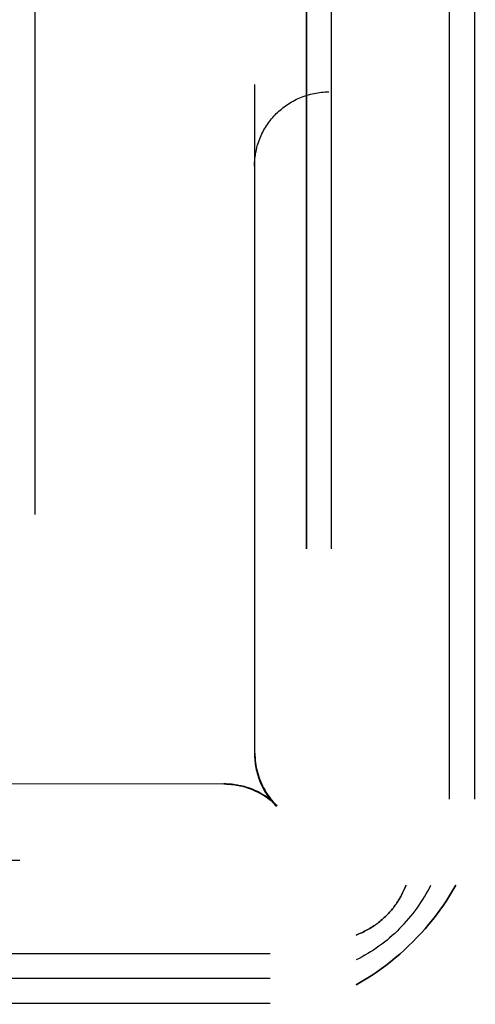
# Model space of a CAD drawing. Header units: millimetres. Extents: x -630 to 192, y -7 to 1615.
# Tile 68 of 249: x 91 to 103, y 82 to 108. Entities that reach past the tile are written whole.
import ezdxf

# ---------------------------------------------------------------- set-up
doc = ezdxf.new("R2010")
doc.units = ezdxf.units.MM
doc.header["$MEASUREMENT"] = 0
doc.layers.add('OVIDIO 160x80x72h', color=7, linetype='Continuous')

msp = doc.modelspace()

# ---------------------------------------------------------------- linework, layer by layer
at = {"layer": 'OVIDIO 160x80x72h'}
for points in [[(91.13, 94.872), (91.13, 803.771)], [(98.429, 157.193), (98.429, 93.944)], [(98.429, 93.944), (98.429, 157.193)], [(99.1, 93.944), (99.1, 157.193)], [(102.275, 87.207), (102.275, 108.444)], [(102.946, 108.444), (102.946, 87.207)], [(90.716, 85.56), (27.467, 85.56)], [(76.216, 83.056), (97.453, 83.056)], [(97.453, 82.385), (76.216, 82.385)], [(97.453, 81.714), (76.216, 81.714)]]:
    msp.add_lwpolyline(points, dxfattribs=at)
at = {"layer": 'OVIDIO 160x80x72h', "extrusion": (1, 0, 0)}
for points in [[(93.944, 682.102), (157.193, 682.102)], [(157.193, 682.102), (93.944, 682.102)], [(87.207, 683.578), (108.444, 683.578)], [(88.038, 688.4), (89.38, 687.729)], [(89.38, 687.729), (88.038, 688.4)], [(85.909, 684.142), (87.251, 683.471)], [(83.556, 683.328), (82.214, 680.645)], [(82.214, 680.645), (83.556, 683.328)], [(81.714, 680.895), (83.056, 683.578)], [(83.056, 683.578), (81.714, 680.895)]]:
    msp.add_lwpolyline(points, dxfattribs=at)
at = {"layer": 'OVIDIO 160x80x72h', "extrusion": (0.045678, -0.114881, 0.992329)}
for points in [[(152.129, 83.884), (152.129, 190.74)], [(152.129, 190.74), (152.129, 83.884)], [(151.672, 190.74), (151.672, 83.884)], [(151.672, 83.884), (151.672, 190.74)], [(137.19, 97.632), (137.19, 152.822)], [(137.419, 97.848), (137.419, 152.252)]]:
    msp.add_lwpolyline(points, dxfattribs=at)
at = {"layer": 'OVIDIO 160x80x72h', "extrusion": (0.326394, 0.003049, 0.945229)}
for points in [[(107.514, 127.982), (107.514, 128.029), (107.513, 128.077), (107.511, 128.124), (107.508, 128.172), (107.504, 128.221), (107.499, 128.269), (107.492, 128.318), (107.485, 128.368), (107.476, 128.417), (107.466, 128.466), (107.455, 128.516), (107.443, 128.565), (107.43, 128.615), (107.415, 128.664), (107.399, 128.713), (107.382, 128.762), (107.363, 128.811), (107.344, 128.86), (107.323, 128.908), (107.301, 128.956), (107.277, 129.004), (107.253, 129.051), (107.227, 129.097), (107.2, 129.143), (107.172, 129.188), (107.142, 129.233), (107.112, 129.277), (107.08, 129.32), (107.048, 129.362), (107.014, 129.404), (106.979, 129.444), (106.944, 129.484), (106.907, 129.523), (106.869, 129.56), (106.831, 129.597), (106.791, 129.632), (106.751, 129.666), (106.71, 129.699), (106.669, 129.731), (106.626, 129.762), (106.584, 129.791), (106.54, 129.82), (106.496, 129.847), (106.452, 129.872), (106.407, 129.897), (106.362, 129.92), (106.316, 129.941), (106.27, 129.962), (106.224, 129.981), (106.178, 129.999), (106.131, 130.015), (106.085, 130.031), (106.038, 130.045), (105.992, 130.057), (105.945, 130.069), (105.899, 130.079), (105.853, 130.088), (105.807, 130.096), (105.761, 130.102), (105.715, 130.107), (105.67, 130.112), (105.625, 130.115), (105.58, 130.117), (105.536, 130.118)], [(105.536, 130.118), (105.58, 130.117), (105.625, 130.115), (105.67, 130.112), (105.715, 130.107), (105.761, 130.102), (105.807, 130.096), (105.853, 130.088), (105.899, 130.079), (105.945, 130.069), (105.992, 130.057), (106.038, 130.045), (106.085, 130.031), (106.131, 130.015), (106.178, 129.999), (106.224, 129.981), (106.27, 129.962), (106.316, 129.941), (106.362, 129.92), (106.407, 129.897), (106.452, 129.872), (106.496, 129.847), (106.54, 129.82), (106.584, 129.791), (106.626, 129.762), (106.669, 129.731), (106.71, 129.699), (106.751, 129.666), (106.791, 129.632), (106.831, 129.597), (106.869, 129.56), (106.907, 129.523), (106.944, 129.484), (106.979, 129.444), (107.014, 129.404), (107.048, 129.362), (107.08, 129.32), (107.112, 129.277), (107.142, 129.233), (107.172, 129.188), (107.2, 129.143), (107.227, 129.097), (107.253, 129.051), (107.277, 129.004), (107.301, 128.956), (107.323, 128.908), (107.344, 128.86), (107.363, 128.811), (107.382, 128.762), (107.399, 128.713), (107.415, 128.664), (107.43, 128.615), (107.443, 128.565), (107.455, 128.516), (107.466, 128.466), (107.476, 128.417), (107.485, 128.368), (107.492, 128.318), (107.499, 128.269), (107.504, 128.221), (107.508, 128.172), (107.511, 128.124), (107.513, 128.077), (107.514, 128.029), (107.514, 127.982)], [(105.53, 129.6), (105.575, 129.599), (105.62, 129.597), (105.665, 129.594), (105.71, 129.59), (105.756, 129.584), (105.802, 129.578), (105.848, 129.57), (105.894, 129.561), (105.94, 129.551), (105.987, 129.539), (106.033, 129.527), (106.08, 129.513), (106.126, 129.498), (106.173, 129.481), (106.219, 129.463), (106.265, 129.444), (106.311, 129.424), (106.356, 129.402), (106.402, 129.379), (106.447, 129.354), (106.491, 129.329), (106.535, 129.302), (106.578, 129.274), (106.621, 129.244), (106.664, 129.213), (106.705, 129.182), (106.746, 129.148), (106.786, 129.114), (106.826, 129.079), (106.864, 129.042), (106.902, 129.005), (106.938, 128.966), (106.974, 128.927), (107.009, 128.886), (107.043, 128.845), (107.075, 128.802), (107.107, 128.759), (107.137, 128.715), (107.167, 128.671), (107.195, 128.625), (107.222, 128.579), (107.248, 128.533), (107.272, 128.486), (107.296, 128.438), (107.318, 128.39), (107.339, 128.342), (107.358, 128.293), (107.377, 128.244), (107.394, 128.195), (107.41, 128.146), (107.424, 128.097), (107.438, 128.047), (107.45, 127.998), (107.461, 127.948), (107.471, 127.899), (107.48, 127.85), (107.487, 127.8), (107.494, 127.752), (107.499, 127.703), (107.503, 127.654), (107.506, 127.606), (107.508, 127.559), (107.509, 127.511), (107.509, 127.464)], [(107.509, 127.464), (107.509, 127.511), (107.508, 127.559), (107.506, 127.606), (107.503, 127.654), (107.499, 127.703), (107.494, 127.752), (107.487, 127.8), (107.48, 127.85), (107.471, 127.899), (107.461, 127.948), (107.45, 127.998), (107.438, 128.047), (107.424, 128.097), (107.41, 128.146), (107.394, 128.195), (107.377, 128.244), (107.358, 128.293), (107.339, 128.342), (107.318, 128.39), (107.296, 128.438), (107.272, 128.486), (107.248, 128.533), (107.222, 128.579), (107.195, 128.625), (107.167, 128.671), (107.137, 128.715), (107.107, 128.759), (107.075, 128.802), (107.043, 128.845), (107.009, 128.886), (106.974, 128.927), (106.938, 128.966), (106.902, 129.005), (106.864, 129.042), (106.826, 129.079), (106.786, 129.114), (106.746, 129.148), (106.705, 129.182), (106.664, 129.213), (106.621, 129.244), (106.578, 129.274), (106.535, 129.302), (106.491, 129.329), (106.447, 129.354), (106.402, 129.379), (106.356, 129.402), (106.311, 129.424), (106.265, 129.444), (106.219, 129.463), (106.173, 129.481), (106.126, 129.498), (106.08, 129.513), (106.033, 129.527), (105.987, 129.539), (105.94, 129.551), (105.894, 129.561), (105.848, 129.57), (105.802, 129.578), (105.756, 129.584), (105.71, 129.59), (105.665, 129.594), (105.62, 129.597), (105.575, 129.599), (105.53, 129.6)]]:
    msp.add_lwpolyline(points, dxfattribs=at)
at = {"layer": 'OVIDIO 160x80x72h', "extrusion": (1.55701e-05, 0.003235, 0.999995)}
msp.add_lwpolyline([(97.03, 104.238), (97.031, 104.289), (97.033, 104.339), (97.036, 104.389), (97.04, 104.439), (97.046, 104.489), (97.053, 104.539), (97.061, 104.589), (97.071, 104.638), (97.081, 104.687), (97.093, 104.736), (97.106, 104.785), (97.121, 104.833), (97.136, 104.881), (97.153, 104.928), (97.171, 104.974), (97.19, 105.021), (97.21, 105.066), (97.231, 105.111), (97.253, 105.155), (97.276, 105.198), (97.3, 105.241), (97.324, 105.283), (97.35, 105.324), (97.377, 105.364), (97.404, 105.403), (97.433, 105.442), (97.462, 105.479), (97.491, 105.516), (97.522, 105.551), (97.553, 105.586), (97.584, 105.62), (97.616, 105.653), (97.649, 105.685), (97.683, 105.716), (97.717, 105.747), (97.753, 105.777), (97.79, 105.807), (97.827, 105.836), (97.866, 105.864), (97.905, 105.892), (97.945, 105.918), (97.986, 105.944), (98.028, 105.969), (98.071, 105.993), (98.114, 106.016), (98.158, 106.038), (98.203, 106.059), (98.248, 106.079), (98.294, 106.098), (98.341, 106.116), (98.388, 106.132), (98.436, 106.148), (98.484, 106.162), (98.532, 106.175), (98.581, 106.187), (98.631, 106.198), (98.68, 106.207), (98.73, 106.216), (98.78, 106.223), (98.83, 106.228), (98.88, 106.233), (98.93, 106.236), (98.98, 106.238), (99.03, 106.238)], dxfattribs=at)
at = {"layer": 'OVIDIO 160x80x72h', "extrusion": (1, -5.03618e-08, -1.557e-05)}
for points in [[(107.855, 680.726), (107.86, 682.313)], [(106.441, 680.933), (106.447, 682.52)], [(106.447, 682.52), (106.441, 680.933)]]:
    msp.add_lwpolyline(points, dxfattribs=at)
at = {"layer": 'OVIDIO 160x80x72h', "extrusion": (0.276089, 0.12261, 0.953279)}
for points in [[(48.96, 56.699), (48.96, 84.245)], [(49.055, 56.699), (49.055, 83.726)]]:
    msp.add_lwpolyline(points, dxfattribs=at)
at = {"layer": 'OVIDIO 160x80x72h', "extrusion": (1, -2.56846e-05, 8.30777e-08)}
for points in [[(106.449, 682.518), (88.453, 682.576)], [(88.453, 682.576), (106.449, 682.518)], [(88.453, 680.99), (106.444, 680.931)], [(106.444, 680.931), (88.453, 680.99)]]:
    msp.add_lwpolyline(points, dxfattribs=at)
at = {"layer": 'OVIDIO 160x80x72h', "extrusion": (0, 1.53093e-05, 1)}
msp.add_lwpolyline([(97.04, 88.44), (97.041, 106.434)], dxfattribs=at)
at = {"layer": 'OVIDIO 160x80x72h', "extrusion": (0.912871, 0.182574, 0.365148)}
for points in [[(68.958, 599.725), (83.085, 625.517)], [(68.958, 599.725), (83.085, 625.517)], [(83.085, 625.517), (68.958, 599.725)], [(83.085, 625.517), (68.958, 599.725)], [(82.822, 625.661), (68.695, 599.869)], [(68.695, 599.869), (82.822, 625.661)], [(68.3, 600.085), (82.427, 625.877)]]:
    msp.add_lwpolyline(points, dxfattribs=at)
at = {"layer": 'OVIDIO 160x80x72h', "extrusion": (0.182574, 0.912871, -0.365148)}
for points in [[(-76.559, 679.428), (-62.432, 705.22)], [(-62.037, 705.004), (-76.164, 679.212)], [(-76.164, 679.212), (-62.037, 705.004)]]:
    msp.add_lwpolyline(points, dxfattribs=at)
at = {"layer": 'OVIDIO 160x80x72h', "extrusion": (0, 1, 0)}
for points in [[(-101.605, 683.578), (-102.946, 680.895)], [(-99.771, 682.102), (-98.429, 681.431)], [(-98.429, 681.431), (-99.771, 682.102)], [(-97.41, 683.471), (-98.751, 684.142)], [(-95.28, 687.729), (-96.622, 688.4)], [(-96.622, 688.4), (-95.28, 687.729)], [(-101.605, 683.578), (-102.946, 680.895)], [(-102.946, 680.895), (-101.605, 683.578)], [(-102.446, 680.645), (-101.104, 683.328)], [(-101.104, 683.328), (-102.446, 680.645)], [(-101.104, 683.328), (-101.572, 682.392)], [(-99.39, 669.455), (-100.704, 666.826)]]:
    msp.add_lwpolyline(points, dxfattribs=at)
at = {"layer": 'OVIDIO 160x80x72h', "extrusion": (0, 1, -1.53089e-05)}
for points in [[(-97.041, 682.549), (-97.041, 680.962)], [(-97.04, 682.578), (-97.04, 680.991)], [(-97.04, 680.991), (-97.04, 682.578)], [(-93.153, 654.144), (-93.153, 652.624)]]:
    msp.add_lwpolyline(points, dxfattribs=at)
at = {"layer": 'OVIDIO 160x80x72h', "extrusion": (0.894427, 0, 0.447214)}
for points in [[(93.944, 565.472), (93.795, 565.474), (93.644, 565.481), (93.492, 565.492), (93.34, 565.508), (93.188, 565.529), (93.036, 565.555), (92.883, 565.586), (92.731, 565.621), (92.58, 565.662), (92.43, 565.707), (92.28, 565.757), (92.132, 565.812), (91.985, 565.872), (91.84, 565.936), (91.697, 566.005), (91.557, 566.079), (91.418, 566.157), (91.283, 566.239), (91.15, 566.326), (91.02, 566.416), (90.893, 566.511), (90.77, 566.609), (90.65, 566.711), (90.534, 566.816), (90.421, 566.924), (90.313, 567.035), (90.208, 567.149), (90.108, 567.265), (90.012, 567.384), (89.92, 567.505), (89.832, 567.628), (89.749, 567.752), (89.669, 567.879), (89.593, 568.009), (89.52, 568.142), (89.451, 568.279), (89.386, 568.418), (89.324, 568.56), (89.267, 568.704), (89.214, 568.851), (89.166, 569), (89.122, 569.151), (89.083, 569.304), (89.048, 569.458), (89.019, 569.613), (88.994, 569.77), (88.974, 569.928), (88.959, 570.086), (88.949, 570.244), (88.945, 570.403), (88.945, 570.562), (88.95, 570.72), (88.961, 570.878), (88.976, 571.034), (88.996, 571.19), (89.021, 571.345), (89.051, 571.498), (89.085, 571.65), (89.124, 571.799), (89.167, 571.947), (89.214, 572.092), (89.266, 572.235), (89.321, 572.375), (89.38, 572.513)], [(89.38, 572.513), (89.321, 572.375), (89.266, 572.235), (89.214, 572.092), (89.167, 571.947), (89.124, 571.799), (89.085, 571.65), (89.051, 571.498), (89.021, 571.345), (88.996, 571.19), (88.976, 571.034), (88.961, 570.878), (88.95, 570.72), (88.945, 570.562), (88.945, 570.403), (88.949, 570.244), (88.959, 570.086), (88.974, 569.928), (88.994, 569.77), (89.019, 569.613), (89.048, 569.458), (89.083, 569.304), (89.122, 569.151), (89.166, 569), (89.214, 568.851), (89.267, 568.704), (89.324, 568.56), (89.386, 568.418), (89.451, 568.279), (89.52, 568.142), (89.593, 568.009), (89.669, 567.879), (89.749, 567.752), (89.832, 567.628), (89.92, 567.505), (90.012, 567.384), (90.108, 567.265), (90.208, 567.149), (90.313, 567.035), (90.421, 566.924), (90.534, 566.816), (90.65, 566.711), (90.77, 566.609), (90.893, 566.511), (91.02, 566.416), (91.15, 566.326), (91.283, 566.239), (91.418, 566.157), (91.557, 566.079), (91.697, 566.005), (91.84, 565.936), (91.985, 565.872), (92.132, 565.812), (92.28, 565.757), (92.43, 565.707), (92.58, 565.662), (92.731, 565.621), (92.883, 565.586), (93.036, 565.555), (93.188, 565.529), (93.34, 565.508), (93.492, 565.492), (93.644, 565.481), (93.795, 565.474), (93.944, 565.472)], [(93.944, 565.472), (93.788, 565.474), (93.631, 565.482), (93.474, 565.494), (93.317, 565.511), (93.16, 565.534), (93.003, 565.561), (92.847, 565.594), (92.692, 565.631), (92.537, 565.674), (92.385, 565.721), (92.233, 565.774), (92.084, 565.831), (91.936, 565.893), (91.791, 565.959), (91.648, 566.03), (91.508, 566.105), (91.371, 566.185), (91.237, 566.268), (91.106, 566.355), (90.978, 566.446), (90.854, 566.541), (90.734, 566.639), (90.617, 566.739), (90.504, 566.843), (90.395, 566.95), (90.291, 567.059), (90.19, 567.17), (90.093, 567.283), (90.001, 567.398), (89.913, 567.515), (89.829, 567.633), (89.749, 567.752), (89.672, 567.874), (89.599, 567.999), (89.528, 568.127), (89.461, 568.258), (89.397, 568.393), (89.337, 568.53), (89.28, 568.67), (89.227, 568.813), (89.179, 568.958), (89.134, 569.106), (89.094, 569.256), (89.059, 569.408), (89.028, 569.561), (89.002, 569.717), (88.98, 569.873), (88.964, 570.031), (88.952, 570.189), (88.946, 570.349), (88.944, 570.508), (88.948, 570.668), (88.957, 570.828), (88.971, 570.987), (88.99, 571.146), (89.014, 571.305), (89.043, 571.462), (89.077, 571.617), (89.116, 571.772), (89.16, 571.924), (89.208, 572.075), (89.261, 572.223), (89.318, 572.37), (89.38, 572.513)], [(89.38, 572.513), (89.321, 572.375), (89.266, 572.235), (89.214, 572.092), (89.167, 571.947), (89.124, 571.799), (89.085, 571.65), (89.051, 571.498), (89.021, 571.345), (88.996, 571.19), (88.976, 571.034), (88.961, 570.878), (88.95, 570.72), (88.945, 570.562), (88.945, 570.403), (88.949, 570.244), (88.959, 570.086), (88.974, 569.928), (88.994, 569.77), (89.019, 569.613), (89.048, 569.458), (89.083, 569.304), (89.122, 569.151), (89.166, 569), (89.214, 568.851), (89.267, 568.704), (89.324, 568.56), (89.386, 568.418), (89.451, 568.279), (89.52, 568.142), (89.593, 568.009), (89.669, 567.879), (89.749, 567.752), (89.832, 567.628), (89.92, 567.505), (90.012, 567.384), (90.108, 567.265), (90.208, 567.149), (90.313, 567.035), (90.421, 566.924), (90.534, 566.816), (90.65, 566.711), (90.77, 566.609), (90.893, 566.511), (91.02, 566.416), (91.15, 566.326), (91.283, 566.239), (91.418, 566.157), (91.557, 566.079), (91.697, 566.005), (91.84, 565.936), (91.985, 565.872), (92.132, 565.812), (92.28, 565.757), (92.43, 565.707), (92.58, 565.662), (92.731, 565.621), (92.883, 565.586), (93.036, 565.555), (93.188, 565.529), (93.34, 565.508), (93.492, 565.492), (93.644, 565.481), (93.795, 565.474), (93.944, 565.472)], [(93.944, 565.472), (93.795, 565.474), (93.644, 565.481), (93.492, 565.492), (93.34, 565.508), (93.188, 565.529), (93.036, 565.555), (92.883, 565.586), (92.731, 565.621), (92.58, 565.662), (92.43, 565.707), (92.28, 565.757), (92.132, 565.812), (91.985, 565.872), (91.84, 565.936), (91.697, 566.005), (91.557, 566.079), (91.418, 566.157), (91.283, 566.239), (91.15, 566.326), (91.02, 566.416), (90.893, 566.511), (90.77, 566.609), (90.65, 566.711), (90.534, 566.816), (90.421, 566.924), (90.313, 567.035), (90.208, 567.149), (90.108, 567.265), (90.012, 567.384), (89.92, 567.505), (89.832, 567.628), (89.749, 567.752), (89.669, 567.879), (89.593, 568.009), (89.52, 568.142), (89.451, 568.279), (89.386, 568.418), (89.324, 568.56), (89.267, 568.704), (89.214, 568.851), (89.166, 569), (89.122, 569.151), (89.083, 569.304), (89.048, 569.458), (89.019, 569.613), (88.994, 569.77), (88.974, 569.928), (88.959, 570.086), (88.949, 570.244), (88.945, 570.403), (88.945, 570.562), (88.95, 570.72), (88.961, 570.878), (88.976, 571.034), (88.996, 571.19), (89.021, 571.345), (89.051, 571.498), (89.085, 571.65), (89.124, 571.799), (89.167, 571.947), (89.214, 572.092), (89.266, 572.235), (89.321, 572.375), (89.38, 572.513)]]:
    msp.add_lwpolyline(points, dxfattribs=at)
at = {"layer": 'OVIDIO 160x80x72h', "extrusion": (0, 0.894427, -0.447214)}
for points in [[(-95.28, 655.096), (-95.339, 654.958), (-95.395, 654.818), (-95.446, 654.675), (-95.493, 654.529), (-95.537, 654.382), (-95.575, 654.232), (-95.61, 654.081), (-95.639, 653.928), (-95.664, 653.773), (-95.684, 653.617), (-95.7, 653.46), (-95.71, 653.302), (-95.715, 653.144), (-95.716, 652.986), (-95.711, 652.827), (-95.701, 652.668), (-95.686, 652.51), (-95.667, 652.353), (-95.642, 652.196), (-95.612, 652.04), (-95.578, 651.886), (-95.538, 651.733), (-95.494, 651.583), (-95.446, 651.434), (-95.393, 651.287), (-95.336, 651.142), (-95.275, 651.001), (-95.209, 650.861), (-95.14, 650.725), (-95.067, 650.592), (-94.991, 650.462), (-94.912, 650.335), (-94.828, 650.21), (-94.741, 650.088), (-94.649, 649.967), (-94.552, 649.848), (-94.452, 649.731), (-94.348, 649.618), (-94.239, 649.506), (-94.127, 649.398), (-94.01, 649.293), (-93.891, 649.192), (-93.767, 649.093), (-93.641, 648.999), (-93.511, 648.908), (-93.378, 648.822), (-93.242, 648.739), (-93.104, 648.661), (-92.963, 648.588), (-92.82, 648.519), (-92.675, 648.454), (-92.528, 648.394), (-92.38, 648.34), (-92.231, 648.289), (-92.08, 648.244), (-91.929, 648.204), (-91.777, 648.168), (-91.625, 648.138), (-91.472, 648.112), (-91.32, 648.091), (-91.168, 648.075), (-91.016, 648.063), (-90.866, 648.057), (-90.716, 648.054)], [(-90.716, 648.054), (-90.866, 648.057), (-91.016, 648.063), (-91.168, 648.075), (-91.32, 648.091), (-91.472, 648.112), (-91.625, 648.138), (-91.777, 648.168), (-91.929, 648.204), (-92.08, 648.244), (-92.231, 648.289), (-92.38, 648.34), (-92.528, 648.394), (-92.675, 648.454), (-92.82, 648.519), (-92.963, 648.588), (-93.104, 648.661), (-93.242, 648.739), (-93.378, 648.822), (-93.511, 648.908), (-93.641, 648.999), (-93.767, 649.093), (-93.891, 649.192), (-94.01, 649.293), (-94.127, 649.398), (-94.239, 649.506), (-94.348, 649.618), (-94.452, 649.731), (-94.552, 649.848), (-94.649, 649.967), (-94.741, 650.088), (-94.828, 650.21), (-94.912, 650.335), (-94.991, 650.462), (-95.067, 650.592), (-95.14, 650.725), (-95.209, 650.861), (-95.275, 651.001), (-95.336, 651.142), (-95.393, 651.287), (-95.446, 651.434), (-95.494, 651.583), (-95.538, 651.733), (-95.578, 651.886), (-95.612, 652.04), (-95.642, 652.196), (-95.667, 652.353), (-95.686, 652.51), (-95.701, 652.668), (-95.711, 652.827), (-95.716, 652.986), (-95.715, 653.144), (-95.71, 653.302), (-95.7, 653.46), (-95.684, 653.617), (-95.664, 653.773), (-95.639, 653.928), (-95.61, 654.081), (-95.575, 654.232), (-95.537, 654.382), (-95.493, 654.529), (-95.446, 654.675), (-95.395, 654.818), (-95.339, 654.958), (-95.28, 655.096)], [(-90.716, 648.054), (-90.872, 648.057), (-91.029, 648.064), (-91.186, 648.077), (-91.343, 648.094), (-91.5, 648.116), (-91.657, 648.144), (-91.813, 648.176), (-91.969, 648.214), (-92.123, 648.256), (-92.276, 648.304), (-92.427, 648.356), (-92.576, 648.413), (-92.724, 648.475), (-92.869, 648.542), (-93.012, 648.613), (-93.152, 648.688), (-93.289, 648.767), (-93.423, 648.851), (-93.554, 648.938), (-93.682, 649.029), (-93.806, 649.123), (-93.926, 649.221), (-94.043, 649.322), (-94.156, 649.426), (-94.265, 649.532), (-94.37, 649.641), (-94.47, 649.752), (-94.567, 649.865), (-94.66, 649.981), (-94.748, 650.097), (-94.832, 650.215), (-94.912, 650.335), (-94.988, 650.456), (-95.062, 650.581), (-95.132, 650.709), (-95.199, 650.841), (-95.263, 650.975), (-95.324, 651.113), (-95.38, 651.253), (-95.433, 651.396), (-95.481, 651.541), (-95.526, 651.689), (-95.566, 651.839), (-95.601, 651.99), (-95.632, 652.144), (-95.659, 652.299), (-95.68, 652.456), (-95.697, 652.613), (-95.708, 652.772), (-95.715, 652.931), (-95.716, 653.091), (-95.712, 653.251), (-95.703, 653.411), (-95.689, 653.57), (-95.67, 653.729), (-95.646, 653.887), (-95.617, 654.044), (-95.583, 654.2), (-95.544, 654.354), (-95.5, 654.507), (-95.452, 654.658), (-95.399, 654.806), (-95.342, 654.952), (-95.28, 655.096)], [(-95.28, 655.096), (-95.339, 654.958), (-95.395, 654.818), (-95.446, 654.675), (-95.493, 654.529), (-95.537, 654.382), (-95.575, 654.232), (-95.61, 654.081), (-95.639, 653.928), (-95.664, 653.773), (-95.684, 653.617), (-95.7, 653.46), (-95.71, 653.302), (-95.715, 653.144), (-95.716, 652.986), (-95.711, 652.827), (-95.701, 652.668), (-95.686, 652.51), (-95.667, 652.353), (-95.642, 652.196), (-95.612, 652.04), (-95.578, 651.886), (-95.538, 651.733), (-95.494, 651.583), (-95.446, 651.434), (-95.393, 651.287), (-95.336, 651.142), (-95.275, 651.001), (-95.209, 650.861), (-95.14, 650.725), (-95.067, 650.592), (-94.991, 650.462), (-94.912, 650.335), (-94.828, 650.21), (-94.741, 650.088), (-94.649, 649.967), (-94.552, 649.848), (-94.452, 649.731), (-94.348, 649.618), (-94.239, 649.506), (-94.127, 649.398), (-94.01, 649.293), (-93.891, 649.192), (-93.767, 649.093), (-93.641, 648.999), (-93.511, 648.908), (-93.378, 648.822), (-93.242, 648.739), (-93.104, 648.661), (-92.963, 648.588), (-92.82, 648.519), (-92.675, 648.454), (-92.528, 648.394), (-92.38, 648.34), (-92.231, 648.289), (-92.08, 648.244), (-91.929, 648.204), (-91.777, 648.168), (-91.625, 648.138), (-91.472, 648.112), (-91.32, 648.091), (-91.168, 648.075), (-91.016, 648.063), (-90.866, 648.057), (-90.716, 648.054)], [(-90.716, 648.054), (-90.866, 648.057), (-91.016, 648.063), (-91.168, 648.075), (-91.32, 648.091), (-91.472, 648.112), (-91.625, 648.138), (-91.777, 648.168), (-91.929, 648.204), (-92.08, 648.244), (-92.231, 648.289), (-92.38, 648.34), (-92.528, 648.394), (-92.675, 648.454), (-92.82, 648.519), (-92.963, 648.588), (-93.104, 648.661), (-93.242, 648.739), (-93.378, 648.822), (-93.511, 648.908), (-93.641, 648.999), (-93.767, 649.093), (-93.891, 649.192), (-94.01, 649.293), (-94.127, 649.398), (-94.239, 649.506), (-94.348, 649.618), (-94.452, 649.731), (-94.552, 649.848), (-94.649, 649.967), (-94.741, 650.088), (-94.828, 650.21), (-94.912, 650.335), (-94.991, 650.462), (-95.067, 650.592), (-95.14, 650.725), (-95.209, 650.861), (-95.275, 651.001), (-95.336, 651.142), (-95.393, 651.287), (-95.446, 651.434), (-95.494, 651.583), (-95.538, 651.733), (-95.578, 651.886), (-95.612, 652.04), (-95.642, 652.196), (-95.667, 652.353), (-95.686, 652.51), (-95.701, 652.668), (-95.711, 652.827), (-95.716, 652.986), (-95.715, 653.144), (-95.71, 653.302), (-95.7, 653.46), (-95.684, 653.617), (-95.664, 653.773), (-95.639, 653.928), (-95.61, 654.081), (-95.575, 654.232), (-95.537, 654.382), (-95.493, 654.529), (-95.446, 654.675), (-95.395, 654.818), (-95.339, 654.958), (-95.28, 655.096)]]:
    msp.add_lwpolyline(points, dxfattribs=at)
at = {"layer": 'OVIDIO 160x80x72h', "extrusion": (1.54874e-05, 1.53089e-05, 1)}
msp.add_lwpolyline([(97.03, 88.44), (97.03, 88.392), (97.032, 88.344), (97.035, 88.295), (97.039, 88.247), (97.045, 88.198), (97.051, 88.149), (97.059, 88.101), (97.068, 88.052), (97.078, 88.003), (97.09, 87.955), (97.102, 87.907), (97.116, 87.859), (97.131, 87.811), (97.148, 87.764), (97.165, 87.717), (97.184, 87.671), (97.204, 87.625), (97.225, 87.58), (97.247, 87.535), (97.27, 87.491), (97.294, 87.447), (97.319, 87.404), (97.346, 87.362), (97.373, 87.321), (97.401, 87.28), (97.43, 87.24), (97.46, 87.201), (97.491, 87.163), (97.523, 87.126), (97.555, 87.09), (97.588, 87.054), (97.622, 87.02)], dxfattribs=at)
at = {"layer": 'OVIDIO 160x80x72h', "extrusion": (-2.56846e-05, 1, -8.30777e-08)}
for points in [[(-78.216, 682.518), (-96.212, 682.576)], [(-96.212, 682.576), (-78.216, 682.518)], [(-78.221, 680.931), (-96.212, 680.99)], [(-96.212, 680.99), (-78.221, 680.931)]]:
    msp.add_lwpolyline(points, dxfattribs=at)
at = {"layer": 'OVIDIO 160x80x72h', "extrusion": (-1.53093e-05, 0, 1)}
msp.add_lwpolyline([(96.22, 87.62), (78.227, 87.619)], dxfattribs=at)
at = {"layer": 'OVIDIO 160x80x72h', "extrusion": (1, 0, 1.53089e-05)}
for points in [[(87.62, 682.575), (87.62, 680.988)], [(87.62, 680.988), (87.62, 682.575)], [(83.829, 652.622), (83.829, 654.143)]]:
    msp.add_lwpolyline(points, dxfattribs=at)
at = {"layer": 'OVIDIO 160x80x72h', "extrusion": (-1.53089e-05, -1.54874e-05, 1)}
msp.add_lwpolyline([(96.22, 87.63), (96.268, 87.63), (96.316, 87.628), (96.365, 87.625), (96.414, 87.621), (96.462, 87.616), (96.511, 87.609), (96.56, 87.601), (96.608, 87.592), (96.657, 87.582), (96.705, 87.571), (96.753, 87.558), (96.801, 87.544), (96.849, 87.529), (96.896, 87.513), (96.943, 87.495), (96.989, 87.477), (97.035, 87.457), (97.081, 87.436), (97.125, 87.414), (97.17, 87.391), (97.213, 87.366), (97.256, 87.341), (97.298, 87.315), (97.34, 87.288), (97.38, 87.259), (97.42, 87.23), (97.459, 87.2), (97.497, 87.169), (97.534, 87.138), (97.571, 87.105), (97.606, 87.072), (97.64, 87.038)], dxfattribs=at)
at = {"layer": 'OVIDIO 160x80x72h', "extrusion": (-0.447214, 0, 0.894427)}
for points in [[(-84.897, 396.024), (-85.031, 396.09), (-85.166, 396.153), (-85.304, 396.211), (-85.444, 396.265), (-85.585, 396.316), (-85.728, 396.362), (-85.873, 396.404), (-86.019, 396.441), (-86.166, 396.475), (-86.314, 396.504), (-86.462, 396.528), (-86.611, 396.548), (-86.76, 396.563), (-86.909, 396.574), (-87.058, 396.581), (-87.207, 396.583)], [(-84.897, 396.024), (-85.031, 396.09), (-85.166, 396.153), (-85.304, 396.211), (-85.444, 396.265), (-85.585, 396.316), (-85.728, 396.362), (-85.873, 396.404), (-86.019, 396.441), (-86.166, 396.475), (-86.314, 396.504), (-86.462, 396.528), (-86.611, 396.548), (-86.76, 396.563), (-86.909, 396.574), (-87.058, 396.581), (-87.207, 396.583)], [(-87.207, 396.583), (-87.058, 396.581), (-86.909, 396.574), (-86.76, 396.563), (-86.611, 396.548), (-86.462, 396.528), (-86.314, 396.504), (-86.166, 396.475), (-86.019, 396.441), (-85.873, 396.404), (-85.728, 396.362), (-85.585, 396.316), (-85.444, 396.265), (-85.304, 396.211), (-85.166, 396.153), (-85.031, 396.09), (-84.897, 396.024)]]:
    msp.add_lwpolyline(points, dxfattribs=at)
at = {"layer": 'OVIDIO 160x80x72h', "extrusion": (0.166244, -0.166244, 0.97197)}
for points in [[(130.575, 152.77), (130.575, 121.106)], [(130.575, 121.106), (130.575, 152.77)], [(130.575, 153.143), (130.575, 121.911)], [(130.575, 121.911), (130.575, 153.143)]]:
    msp.add_lwpolyline(points, dxfattribs=at)
at = {"layer": 'OVIDIO 160x80x72h', "extrusion": (0, 1, 3.86756e-05)}
for points in [[(-97.631, 680.787), (-97.631, 682.374)], [(-97.631, 682.374), (-97.631, 680.787)]]:
    msp.add_lwpolyline(points, dxfattribs=at)
at = {"layer": 'OVIDIO 160x80x72h', "extrusion": (-0.235702, 0.235702, 0.942809)}
for points in [[(-131.523, 347.658), (-131.523, 238.581)], [(-132.472, 238.581), (-132.472, 347.658)], [(-129.626, 238.581), (-129.626, 347.658)], [(-128.677, 347.658), (-128.677, 238.581)]]:
    msp.add_lwpolyline(points, dxfattribs=at)
at = {"layer": 'OVIDIO 160x80x72h', "extrusion": (0.057166, 0.971825, -0.228665)}
for points in [[(-95.468, 685.679), (-96.215, 682.773)], [(-95.468, 685.679), (-96.215, 682.773)], [(-96.215, 682.773), (-95.468, 685.679)]]:
    msp.add_lwpolyline(points, dxfattribs=at)
at = {"layer": 'OVIDIO 160x80x72h', "extrusion": (0.971825, 0.057166, 0.228665)}
msp.add_lwpolyline([(78.03, 641.047), (77.283, 638.141)], dxfattribs=at)
at = {"layer": 'OVIDIO 160x80x72h', "extrusion": (0.114881, -0.045678, 0.992329)}
for points in [[(88.149, 88.166), (88.149, -18.69)], [(88.149, -18.69), (88.149, 88.166)], [(87.692, -18.69), (87.692, 88.166)], [(87.692, 88.166), (87.692, -18.69)], [(102.631, -4.942), (102.631, 50.248)], [(102.402, -4.726), (102.402, 49.679)]]:
    msp.add_lwpolyline(points, dxfattribs=at)
at = {"layer": 'OVIDIO 160x80x72h', "extrusion": (0, 0.447214, 0.894427)}
for points in [[(-97.453, 231.418), (-97.602, 231.416), (-97.751, 231.409), (-97.9, 231.398), (-98.049, 231.383), (-98.198, 231.363), (-98.347, 231.338), (-98.495, 231.31), (-98.641, 231.276), (-98.787, 231.239), (-98.932, 231.197), (-99.075, 231.151), (-99.217, 231.1), (-99.356, 231.046), (-99.494, 230.987), (-99.63, 230.925), (-99.763, 230.859)], [(-99.763, 230.859), (-99.63, 230.925), (-99.494, 230.987), (-99.356, 231.046), (-99.217, 231.1), (-99.075, 231.151), (-98.932, 231.197), (-98.787, 231.239), (-98.641, 231.276), (-98.495, 231.31), (-98.347, 231.338), (-98.198, 231.363), (-98.049, 231.383), (-97.9, 231.398), (-97.751, 231.409), (-97.602, 231.416), (-97.453, 231.418)], [(-99.763, 230.859), (-99.63, 230.925), (-99.494, 230.987), (-99.356, 231.046), (-99.217, 231.1), (-99.075, 231.151), (-98.932, 231.197), (-98.787, 231.239), (-98.641, 231.276), (-98.495, 231.31), (-98.347, 231.338), (-98.198, 231.363), (-98.049, 231.383), (-97.9, 231.398), (-97.751, 231.409), (-97.602, 231.416), (-97.453, 231.418)]]:
    msp.add_lwpolyline(points, dxfattribs=at)
at = {"layer": 'OVIDIO 160x80x72h'}
for points in [[(97.631, 87.029, 680.79), (97.607, 87.054, 680.798), (97.583, 87.079, 680.807), (97.559, 87.104, 680.815), (97.536, 87.13, 680.822), (97.514, 87.156, 680.83), (97.492, 87.182, 680.837), (97.471, 87.209, 680.845), (97.451, 87.236, 680.852), (97.411, 87.29, 680.865), (97.374, 87.345, 680.878), (97.338, 87.401, 680.89), (97.305, 87.458, 680.901), (97.273, 87.516, 680.912), (97.243, 87.574, 680.922), (97.216, 87.633, 680.932), (97.19, 87.693, 680.94), (97.166, 87.754, 680.948), (97.145, 87.815, 680.956), (97.125, 87.876, 680.962), (97.107, 87.938, 680.968), (97.092, 88.001, 680.973), (97.078, 88.063, 680.978), (97.067, 88.127, 680.982), (97.057, 88.191, 680.985), (97.05, 88.255, 680.987), (97.045, 88.32, 680.988), (97.041, 88.385, 680.989), (97.04, 88.451, 680.99)], [(97.631, 87.029, 682.377), (97.607, 87.054, 682.385), (97.583, 87.079, 682.393), (97.559, 87.104, 682.402), (97.536, 87.13, 682.409), (97.514, 87.156, 682.417), (97.492, 87.182, 682.424), (97.471, 87.209, 682.432), (97.451, 87.235, 682.439), (97.411, 87.29, 682.452), (97.374, 87.345, 682.465), (97.338, 87.401, 682.477), (97.305, 87.458, 682.488), (97.273, 87.515, 682.499), (97.244, 87.574, 682.509), (97.216, 87.633, 682.518), (97.19, 87.693, 682.527), (97.166, 87.753, 682.535), (97.145, 87.814, 682.542), (97.125, 87.876, 682.549), (97.107, 87.938, 682.555), (97.092, 88, 682.56), (97.078, 88.063, 682.565), (97.067, 88.127, 682.568), (97.057, 88.19, 682.571), (97.05, 88.255, 682.574), (97.045, 88.32, 682.575), (97.041, 88.385, 682.576), (97.04, 88.451, 682.576)], [(97.04, 88.451, 680.99), (97.041, 88.385, 680.989), (97.045, 88.32, 680.988), (97.05, 88.255, 680.987), (97.057, 88.191, 680.985), (97.067, 88.127, 680.982), (97.078, 88.063, 680.978), (97.092, 88.001, 680.973), (97.107, 87.938, 680.968), (97.125, 87.876, 680.962), (97.145, 87.815, 680.956), (97.166, 87.754, 680.948), (97.19, 87.693, 680.94), (97.216, 87.633, 680.932), (97.243, 87.574, 680.922), (97.273, 87.516, 680.912), (97.305, 87.458, 680.901), (97.338, 87.401, 680.89), (97.374, 87.345, 680.878), (97.411, 87.29, 680.865), (97.451, 87.236, 680.852), (97.471, 87.209, 680.845), (97.492, 87.182, 680.837), (97.514, 87.156, 680.83), (97.536, 87.13, 680.822), (97.559, 87.104, 680.815), (97.583, 87.079, 680.807), (97.607, 87.054, 680.798), (97.631, 87.029, 680.79)], [(97.04, 88.451, 682.576), (97.041, 88.385, 682.576), (97.045, 88.32, 682.575), (97.05, 88.255, 682.574), (97.057, 88.19, 682.571), (97.067, 88.127, 682.568), (97.078, 88.063, 682.565), (97.092, 88, 682.56), (97.107, 87.938, 682.555), (97.125, 87.876, 682.549), (97.145, 87.814, 682.542), (97.166, 87.753, 682.535), (97.19, 87.693, 682.527), (97.216, 87.633, 682.518), (97.244, 87.574, 682.509), (97.273, 87.515, 682.499), (97.305, 87.458, 682.488), (97.338, 87.401, 682.477), (97.374, 87.345, 682.465), (97.411, 87.29, 682.452), (97.451, 87.235, 682.439), (97.471, 87.209, 682.432), (97.492, 87.182, 682.424), (97.514, 87.156, 682.417), (97.536, 87.13, 682.409), (97.559, 87.104, 682.402), (97.583, 87.079, 682.393), (97.607, 87.054, 682.385), (97.631, 87.029, 682.377)], [(96.209, 87.62, 680.99), (96.244, 87.62, 680.99), (96.278, 87.619, 680.989), (96.312, 87.617, 680.989), (96.345, 87.615, 680.988), (96.379, 87.613, 680.988), (96.412, 87.61, 680.987), (96.445, 87.606, 680.986), (96.478, 87.602, 680.984), (96.511, 87.597, 680.983), (96.543, 87.592, 680.981), (96.576, 87.586, 680.979), (96.608, 87.58, 680.977), (96.64, 87.573, 680.975), (96.672, 87.566, 680.972), (96.735, 87.55, 680.967), (96.798, 87.531, 680.961), (96.86, 87.511, 680.954), (96.921, 87.489, 680.947), (96.981, 87.465, 680.938), (97.041, 87.439, 680.93), (97.099, 87.411, 680.92), (97.157, 87.381, 680.91), (97.214, 87.349, 680.899), (97.27, 87.316, 680.888), (97.325, 87.281, 680.876), (97.378, 87.244, 680.863), (97.431, 87.205, 680.85), (97.483, 87.164, 680.836), (97.534, 87.121, 680.821), (97.583, 87.076, 680.806), (97.631, 87.029, 680.79)], [(97.631, 87.029, 680.79), (97.583, 87.076, 680.806), (97.534, 87.121, 680.821), (97.483, 87.164, 680.836), (97.431, 87.205, 680.85), (97.378, 87.244, 680.863), (97.325, 87.281, 680.876), (97.27, 87.316, 680.888), (97.214, 87.349, 680.899), (97.157, 87.381, 680.91), (97.099, 87.411, 680.92), (97.041, 87.439, 680.93), (96.981, 87.465, 680.938), (96.921, 87.489, 680.947), (96.86, 87.511, 680.954), (96.798, 87.531, 680.961), (96.735, 87.55, 680.967), (96.672, 87.566, 680.972), (96.64, 87.573, 680.975), (96.608, 87.58, 680.977), (96.576, 87.586, 680.979), (96.543, 87.592, 680.981), (96.511, 87.597, 680.983), (96.478, 87.602, 680.984), (96.445, 87.606, 680.986), (96.412, 87.61, 680.987), (96.379, 87.613, 680.988), (96.345, 87.615, 680.988), (96.312, 87.617, 680.989), (96.278, 87.619, 680.989), (96.244, 87.62, 680.99), (96.209, 87.62, 680.99)], [(96.209, 87.62, 682.576), (96.244, 87.62, 682.576), (96.278, 87.619, 682.576), (96.312, 87.617, 682.576), (96.345, 87.615, 682.575), (96.379, 87.613, 682.575), (96.412, 87.61, 682.574), (96.445, 87.606, 682.572), (96.478, 87.602, 682.571), (96.511, 87.597, 682.57), (96.544, 87.592, 682.568), (96.576, 87.586, 682.566), (96.608, 87.58, 682.564), (96.64, 87.573, 682.562), (96.672, 87.566, 682.559), (96.735, 87.549, 682.554), (96.798, 87.531, 682.548), (96.86, 87.511, 682.541), (96.921, 87.489, 682.533), (96.981, 87.465, 682.525), (97.041, 87.438, 682.516), (97.1, 87.411, 682.507), (97.157, 87.381, 682.497), (97.214, 87.349, 682.486), (97.27, 87.316, 682.475), (97.325, 87.281, 682.463), (97.379, 87.244, 682.45), (97.431, 87.205, 682.437), (97.483, 87.164, 682.423), (97.534, 87.121, 682.408), (97.583, 87.076, 682.393), (97.631, 87.029, 682.377)], [(97.631, 87.029, 682.377), (97.583, 87.076, 682.393), (97.534, 87.121, 682.408), (97.483, 87.164, 682.423), (97.431, 87.205, 682.437), (97.379, 87.244, 682.45), (97.325, 87.281, 682.463), (97.27, 87.316, 682.475), (97.214, 87.349, 682.486), (97.157, 87.381, 682.497), (97.1, 87.411, 682.507), (97.041, 87.438, 682.516), (96.981, 87.465, 682.525), (96.921, 87.489, 682.533), (96.86, 87.511, 682.541), (96.798, 87.531, 682.548), (96.735, 87.549, 682.554), (96.672, 87.566, 682.559), (96.64, 87.573, 682.562), (96.608, 87.58, 682.564), (96.576, 87.586, 682.566), (96.544, 87.592, 682.568), (96.511, 87.597, 682.57), (96.478, 87.602, 682.571), (96.445, 87.606, 682.572), (96.412, 87.61, 682.574), (96.379, 87.613, 682.575), (96.345, 87.615, 682.575), (96.312, 87.617, 682.576), (96.278, 87.619, 682.576), (96.244, 87.62, 682.576), (96.209, 87.62, 682.576)], [(101.104, 84.897, 683.328), (101.089, 84.859, 683.321), (101.074, 84.82, 683.314), (101.057, 84.782, 683.307), (101.04, 84.744, 683.301), (101.023, 84.707, 683.295), (101.004, 84.67, 683.289), (100.985, 84.633, 683.283), (100.966, 84.597, 683.278), (100.946, 84.562, 683.273), (100.925, 84.526, 683.269), (100.904, 84.491, 683.264), (100.882, 84.457, 683.26), (100.86, 84.423, 683.257), (100.837, 84.39, 683.253), (100.813, 84.357, 683.25), (100.789, 84.324, 683.247), (100.764, 84.292, 683.245), (100.739, 84.26, 683.243), (100.714, 84.229, 683.241), (100.688, 84.199, 683.24), (100.661, 84.169, 683.239), (100.634, 84.139, 683.238), (100.607, 84.11, 683.237), (100.579, 84.082, 683.237)], [(100.579, 84.082, 683.237), (100.607, 84.11, 683.237), (100.634, 84.139, 683.238), (100.661, 84.169, 683.239), (100.688, 84.199, 683.24), (100.714, 84.229, 683.241), (100.739, 84.26, 683.243), (100.764, 84.292, 683.245), (100.789, 84.324, 683.247), (100.813, 84.357, 683.25), (100.837, 84.39, 683.253), (100.86, 84.423, 683.257), (100.882, 84.457, 683.26), (100.904, 84.491, 683.264), (100.925, 84.526, 683.269), (100.946, 84.562, 683.273), (100.966, 84.597, 683.278), (100.985, 84.633, 683.283), (101.004, 84.67, 683.289), (101.023, 84.707, 683.295), (101.04, 84.744, 683.301), (101.057, 84.782, 683.307), (101.074, 84.82, 683.314), (101.089, 84.859, 683.321), (101.104, 84.897, 683.328)], [(100.932, 83.728, 681.823), (100.996, 83.793, 681.824), (101.059, 83.86, 681.826), (101.12, 83.928, 681.829), (101.18, 83.997, 681.834), (101.238, 84.067, 681.84), (101.295, 84.138, 681.847), (101.351, 84.21, 681.856), (101.405, 84.283, 681.865), (101.457, 84.357, 681.876), (101.507, 84.432, 681.889), (101.556, 84.508, 681.902), (101.604, 84.584, 681.917), (101.649, 84.662, 681.932), (101.693, 84.74, 681.949), (101.735, 84.818, 681.967), (101.775, 84.897, 681.986)], [(101.286, 83.375, 680.409), (101.398, 83.489, 680.41), (101.508, 83.607, 680.415), (101.615, 83.726, 680.424), (101.72, 83.849, 680.435), (101.821, 83.973, 680.45), (101.92, 84.1, 680.468), (102.016, 84.228, 680.49), (102.109, 84.359, 680.515), (102.199, 84.491, 680.543), (102.285, 84.625, 680.574), (102.367, 84.76, 680.608), (102.446, 84.897, 680.645)], [(102.446, 84.897, 680.645), (102.367, 84.76, 680.608), (102.285, 84.625, 680.574), (102.199, 84.491, 680.543), (102.109, 84.359, 680.515), (102.016, 84.228, 680.49), (101.92, 84.1, 680.468), (101.821, 83.973, 680.45), (101.72, 83.849, 680.435), (101.615, 83.726, 680.424), (101.508, 83.607, 680.415), (101.398, 83.489, 680.41), (101.286, 83.375, 680.409)], [(99.763, 83.556, 683.328), (99.802, 83.571, 683.321), (99.84, 83.587, 683.314), (99.878, 83.603, 683.307), (99.916, 83.62, 683.301), (99.953, 83.638, 683.295), (99.99, 83.656, 683.289), (100.027, 83.675, 683.283), (100.063, 83.694, 683.278), (100.099, 83.714, 683.273), (100.134, 83.735, 683.269), (100.169, 83.756, 683.264), (100.203, 83.778, 683.26), (100.237, 83.801, 683.257), (100.271, 83.824, 683.253), (100.304, 83.847, 683.25), (100.336, 83.871, 683.247), (100.368, 83.896, 683.245), (100.4, 83.921, 683.243), (100.431, 83.946, 683.241), (100.461, 83.973, 683.24), (100.491, 83.999, 683.239), (100.521, 84.026, 683.238), (100.55, 84.054, 683.237), (100.579, 84.082, 683.237)], [(100.579, 84.082, 683.237), (100.55, 84.054, 683.237), (100.521, 84.026, 683.238), (100.491, 83.999, 683.239), (100.461, 83.973, 683.24), (100.431, 83.946, 683.241), (100.4, 83.921, 683.243), (100.368, 83.896, 683.245), (100.336, 83.871, 683.247), (100.304, 83.847, 683.25), (100.271, 83.824, 683.253), (100.237, 83.801, 683.257), (100.203, 83.778, 683.26), (100.169, 83.756, 683.264), (100.134, 83.735, 683.269), (100.099, 83.714, 683.273), (100.063, 83.694, 683.278), (100.027, 83.675, 683.283), (99.99, 83.656, 683.289), (99.953, 83.638, 683.295), (99.916, 83.62, 683.301), (99.878, 83.603, 683.307), (99.84, 83.587, 683.314), (99.802, 83.571, 683.321), (99.763, 83.556, 683.328)], [(100.932, 83.728, 681.823), (100.867, 83.664, 681.824), (100.8, 83.601, 681.826), (100.732, 83.54, 681.829), (100.664, 83.48, 681.834), (100.593, 83.422, 681.84), (100.522, 83.365, 681.847), (100.45, 83.31, 681.856), (100.377, 83.256, 681.865), (100.303, 83.204, 681.876), (100.228, 83.153, 681.889), (100.152, 83.104, 681.902), (100.076, 83.057, 681.917), (99.999, 83.011, 681.932), (99.921, 82.967, 681.949), (99.842, 82.925, 681.967), (99.763, 82.885, 681.986)], [(99.763, 82.214, 680.645), (99.9, 82.293, 680.608), (100.035, 82.376, 680.574), (100.169, 82.462, 680.543), (100.301, 82.551, 680.515), (100.432, 82.644, 680.49), (100.561, 82.74, 680.468), (100.687, 82.839, 680.45), (100.812, 82.941, 680.435), (100.934, 83.045, 680.424), (101.054, 83.153, 680.415), (101.171, 83.262, 680.41), (101.286, 83.375, 680.409)], [(101.286, 83.375, 680.409), (101.171, 83.262, 680.41), (101.054, 83.153, 680.415), (100.934, 83.045, 680.424), (100.812, 82.941, 680.435), (100.687, 82.839, 680.45), (100.561, 82.74, 680.468), (100.432, 82.644, 680.49), (100.301, 82.551, 680.515), (100.169, 82.462, 680.543), (100.035, 82.376, 680.574), (99.9, 82.293, 680.608), (99.763, 82.214, 680.645)]]:
    msp.add_polyline3d(points, dxfattribs=at)

doc.saveas('drawing.dxf')
